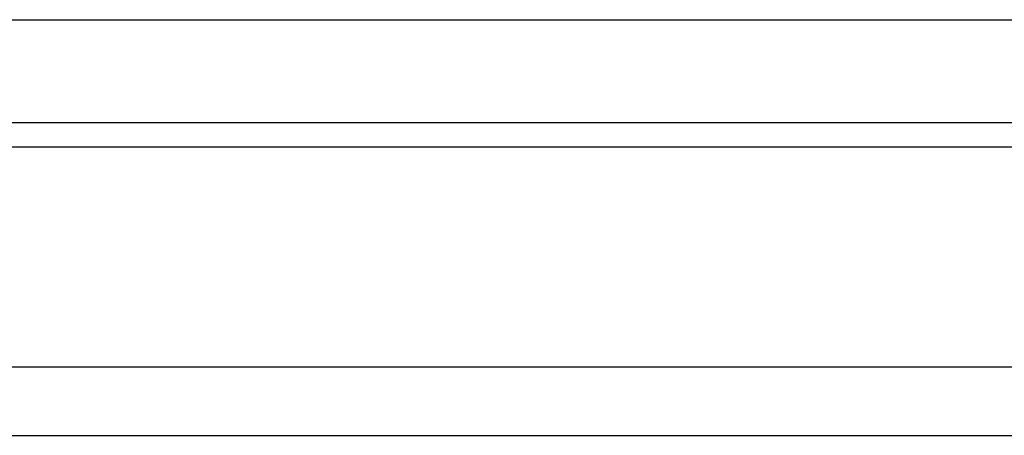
# Model space of a CAD drawing. Header units: millimetres. Extents: x 918 to 1155, y 75 to 164.
# Tile 36 of 56: x 1088.21 to 1098.28, y 88.17 to 92.42. Entities that reach past the tile are written whole.
import ezdxf

# ---------------------------------------------------------------- set-up
doc = ezdxf.new("R2010")
doc.units = ezdxf.units.MM
doc.header["$LTSCALE"] = 0.15
doc.layers.add('OUT', color=3, linetype='CONTINUOUS')

msp = doc.modelspace()

# ---------------------------------------------------------------- linework, layer by layer
at = {"layer": 'OUT', "color": 7}
for p, q in [((1071.432, 92.419), (1110.932, 92.419)), ((1071.432, 91.369), (1110.932, 91.369)), ((1024.597, 91.119), (1155.182, 91.119)), ((1024.357, 88.869), (1155.182, 88.869)), ((1005.182, 88.169), (1155.182, 88.169))]:
    msp.add_line(p, q, dxfattribs=at)

doc.saveas('drawing.dxf')
